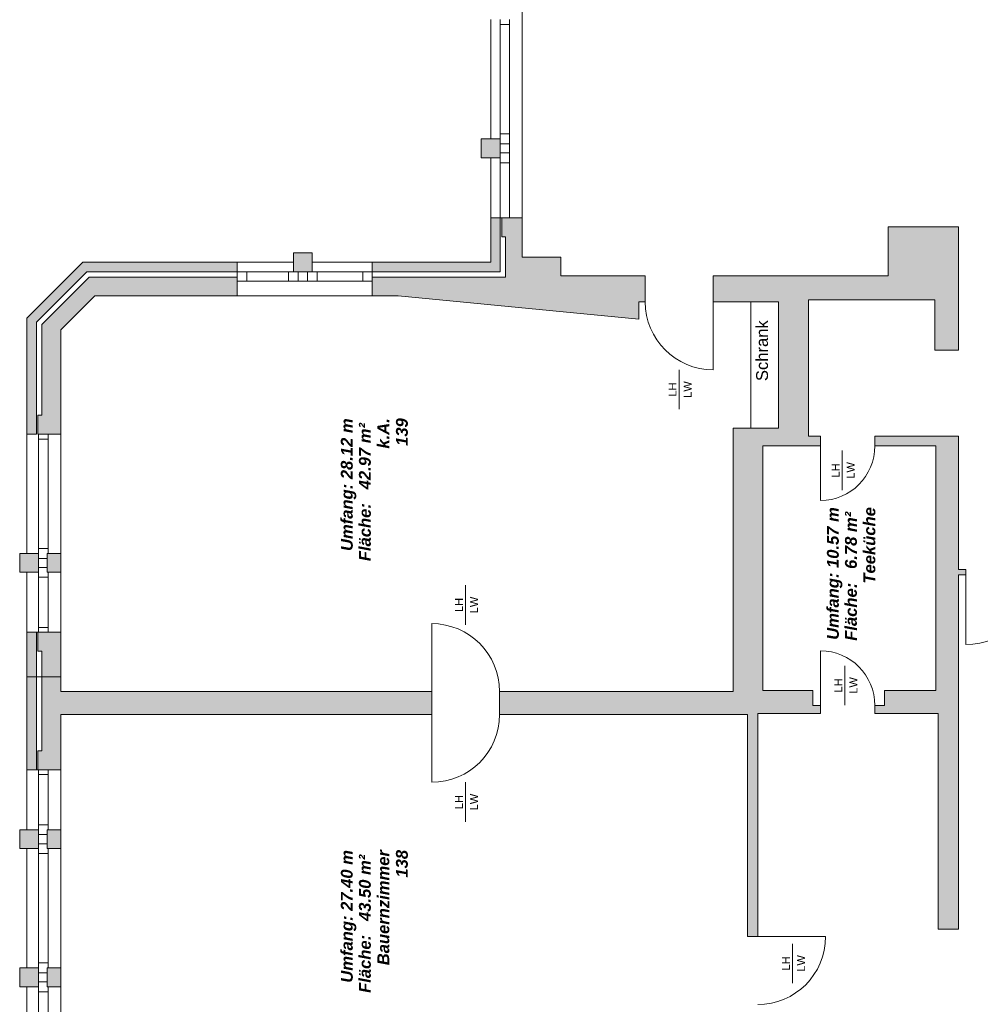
# Model space of a CAD drawing. Header units: metres. Extents: x -167 to 152, y -127 to 99.
# Tile 207 of 225: x -25 to -13, y 38 to 51. Entities that reach past the tile are written whole.
import ezdxf

# ---------------------------------------------------------------- set-up
doc = ezdxf.new("R2010")
doc.units = ezdxf.units.M
doc.header["$PDMODE"] = 1
doc.header["$PDSIZE"] = -2
doc.layers.add('_OG 1 - B (3D)', color=7, linetype='Continuous', lineweight=9)
doc.layers.add('COE_Bestand-allg.', color=7, linetype='Continuous', lineweight=9)
doc.styles.add('Arial', font='arial.ttf')
doc.styles.add('Arial (bold italic)', font='arialbi.ttf')

# ---------------------------------------------------------------- blocks, each defined once
blk = doc.blocks.new('Group-17')
at = {"layer": 'COE_Bestand-allg.', "linetype": 'Continuous', "lineweight": 0, "transparency": 33554687}
for points in [[(-19.383, 49.113), (-19.383, 49.353), (-19.623, 49.353), (-19.623, 49.113)], [(-17.625, 47.068), (-17.625, 47.288), (-17.545, 47.288), (-17.545, 47.618), (-18.615, 47.618), (-18.615, 47.853), (-19.103, 47.853), (-19.103, 48.353), (-19.363, 48.353), (-19.363, 48.113), (-19.315, 48.113), (-19.315, 47.603), (-21.003, 47.603), (-21.003, 47.363), (-20.673, 47.363)], [(-19.383, 47.67), (-19.383, 48.353), (-19.503, 48.353), (-19.503, 47.79), (-21.003, 47.79), (-21.003, 47.67)], [(-13.875, 47.313), (-13.875, 46.678), (-13.575, 46.678), (-13.575, 48.238), (-14.465, 48.238), (-14.465, 47.618), (-16.685, 47.618), (-16.685, 47.288), (-16.205, 47.288), (-15.855, 47.288), (-15.855, 45.688), (-16.205, 45.688), (-16.43, 45.688), (-16.43, 42.353), (-19.39, 42.353), (-19.39, 42.063), (-16.25, 42.063), (-16.25, 39.248), (-16.12, 39.248), (-16.12, 42.073), (-15.325, 42.073), (-15.325, 42.178), (-15.422, 42.178), (-15.422, 42.368), (-16.055, 42.368), (-16.055, 45.463), (-15.325, 45.463), (-15.325, 45.588), (-15.475, 45.588), (-15.475, 47.313)], [(-21.763, 47.67), (-21.763, 47.91), (-22.003, 47.91), (-22.003, 47.67)], [(-22.713, 47.67), (-22.713, 47.79), (-24.668, 47.79), (-25.378, 47.08), (-25.378, 45.613), (-25.258, 45.613), (-25.258, 47.03), (-24.618, 47.67)], [(-22.713, 47.363), (-22.713, 47.603), (-24.59, 47.603), (-25.19, 47.002), (-25.19, 45.853), (-25.238, 45.853), (-25.238, 45.613), (-24.95, 45.613), (-24.95, 46.933), (-24.52, 47.363)], [(-13.575, 39.343), (-13.575, 43.833), (-13.485, 43.833), (-13.485, 43.898), (-13.575, 43.898), (-13.575, 45.588), (-14.635, 45.588), (-14.635, 45.463), (-13.865, 45.463), (-13.865, 42.368), (-14.515, 42.368), (-14.515, 42.178), (-14.635, 42.178), (-14.635, 42.073), (-13.835, 42.073), (-13.835, 39.343)], [(-25.23, 43.863), (-25.23, 44.103), (-25.47, 44.103), (-25.47, 43.863)], [(-24.95, 43.863), (-24.95, 44.103), (-25.123, 44.103), (-25.123, 43.863)], [(-25.258, 42.54), (-25.258, 43.103), (-25.378, 43.103), (-25.378, 42.54)], [(-24.95, 42.54), (-24.95, 43.103), (-25.238, 43.103), (-25.238, 42.863), (-25.19, 42.863), (-25.19, 42.54)], [(-25.258, 41.363), (-25.258, 42.54), (-25.378, 42.54), (-25.378, 41.363)], [(-20.25, 42.063), (-20.25, 42.353), (-24.95, 42.353), (-24.95, 42.54), (-25.19, 42.54), (-25.19, 41.603), (-25.238, 41.603), (-25.238, 41.363), (-25.11, 41.363), (-24.95, 41.363), (-24.95, 42.063)], [(-25.23, 40.363), (-25.23, 40.603), (-25.47, 40.603), (-25.47, 40.363)], [(-24.95, 40.363), (-24.95, 40.603), (-25.123, 40.603), (-25.123, 40.363)], [(-25.23, 38.613), (-25.23, 38.853), (-25.47, 38.853), (-25.47, 38.613)], [(-24.95, 38.613), (-24.95, 38.853), (-25.123, 38.853), (-25.123, 38.613)]]:
    blk.add_hatch(color=252, dxfattribs=at).paths.add_polyline_path(points)
at = {"layer": 'COE_Bestand-allg.', "color": 7, "linetype": 'Continuous', "lineweight": 9, "transparency": 33554687}
for p, q in [((-19.103, 51.103), (-19.103, 48.353)), ((-19.503, 49.353), (-19.503, 50.863)), ((-19.383, 50.863), (-19.383, 50.8)), ((-19.383, 49.415), (-19.383, 50.8)), ((-19.383, 50.8), (-19.263, 50.8)), ((-19.263, 50.863), (-19.263, 50.8)), ((-19.263, 49.415), (-19.263, 50.8)), ((-19.383, 49.353), (-19.383, 49.415)), ((-19.383, 49.415), (-19.263, 49.415)), ((-19.263, 49.29), (-19.263, 49.415)), ((-19.383, 49.29), (-19.263, 49.29)), ((-19.263, 49.29), (-19.263, 49.175)), ((-19.383, 49.175), (-19.263, 49.175)), ((-19.263, 49.175), (-19.263, 49.05)), ((-19.503, 49.113), (-19.503, 48.353)), ((-19.383, 49.113), (-19.383, 49.05)), ((-19.383, 49.05), (-19.383, 48.353)), ((-19.383, 49.05), (-19.263, 49.05)), ((-19.263, 49.05), (-19.263, 48.353)), ((-19.103, 48.353), (-19.503, 48.353)), ((-19.503, 47.79), (-19.503, 48.353)), ((-19.383, 48.353), (-19.383, 47.67)), ((-19.363, 48.353), (-19.363, 48.113)), ((-19.103, 47.853), (-19.103, 48.353)), ((-13.575, 48.238), (-14.465, 48.238)), ((-14.465, 48.238), (-14.465, 47.618)), ((-13.575, 48.238), (-13.575, 46.678)), ((-19.315, 48.113), (-19.363, 48.113)), ((-19.315, 48.113), (-19.315, 47.603)), ((-24.668, 47.79), (-25.378, 47.08)), ((-22.713, 47.79), (-24.668, 47.79)), ((-22.003, 47.79), (-22.713, 47.79)), ((-22.713, 47.79), (-22.713, 47.363)), ((-21.763, 47.79), (-21.003, 47.79)), ((-21.003, 47.79), (-19.503, 47.79)), ((-21.003, 47.79), (-21.003, 47.363)), ((-18.615, 47.853), (-19.103, 47.853)), ((-18.615, 47.618), (-18.615, 47.853)), ((-24.618, 47.67), (-25.258, 47.03)), ((-24.618, 47.67), (-22.713, 47.67)), ((-22.065, 47.67), (-22.713, 47.67)), ((-22.593, 47.67), (-22.593, 47.55)), ((-22.003, 47.67), (-22.065, 47.67)), ((-22.065, 47.67), (-22.065, 47.55)), ((-21.94, 47.67), (-21.94, 47.55)), ((-21.825, 47.67), (-21.825, 47.55)), ((-21.763, 47.67), (-21.7, 47.67)), ((-21.7, 47.67), (-21.003, 47.67)), ((-21.7, 47.67), (-21.7, 47.55)), ((-21.123, 47.67), (-21.123, 47.55)), ((-21.003, 47.67), (-19.383, 47.67)), ((-24.59, 47.603), (-25.19, 47.002)), ((-24.59, 47.603), (-22.713, 47.603)), ((-22.065, 47.55), (-22.713, 47.55)), ((-21.94, 47.55), (-22.065, 47.55)), ((-21.825, 47.55), (-21.94, 47.55)), ((-21.825, 47.55), (-21.7, 47.55)), ((-21.7, 47.55), (-21.003, 47.55)), ((-21.003, 47.603), (-19.315, 47.603)), ((-17.545, 47.618), (-18.615, 47.618)), ((-17.545, 47.618), (-17.545, 47.288)), ((-16.685, 47.618), (-16.685, 47.288)), ((-14.465, 47.618), (-16.685, 47.618)), ((-13.575, 47.603), (-13.575, 47.363)), ((-24.52, 47.363), (-24.95, 46.933)), ((-22.713, 47.363), (-24.52, 47.363)), ((-22.713, 47.363), (-21.003, 47.363)), ((-21.003, 47.363), (-20.673, 47.363)), ((-17.625, 47.068), (-20.673, 47.363)), ((-17.545, 47.288), (-17.625, 47.288)), ((-17.625, 47.288), (-17.625, 47.068)), ((-16.685, 47.288), (-16.685, 46.428)), ((-16.685, 47.288), (-16.205, 47.288)), ((-16.205, 47.288), (-16.205, 45.688)), ((-15.855, 47.288), (-16.205, 47.288)), ((-15.855, 47.288), (-15.855, 45.688)), ((-15.475, 45.588), (-15.475, 47.313)), ((-15.475, 47.313), (-13.875, 47.313)), ((-13.875, 47.313), (-13.875, 46.678)), ((-25.378, 47.08), (-25.378, 45.613)), ((-25.258, 47.03), (-25.258, 45.613)), ((-25.19, 47.002), (-25.19, 45.853)), ((-24.95, 46.933), (-24.95, 45.613)), ((-13.575, 46.678), (-13.875, 46.678)), ((-17.115, 45.928), (-17.115, 46.428)), ((-25.238, 45.853), (-25.238, 45.613)), ((-25.19, 45.853), (-25.238, 45.853)), ((-16.43, 45.688), (-16.43, 42.353)), ((-16.205, 45.688), (-16.43, 45.688)), ((-16.205, 45.688), (-15.855, 45.688)), ((-25.378, 45.613), (-25.258, 45.613)), ((-25.378, 45.613), (-25.378, 44.103)), ((-25.238, 45.613), (-24.95, 45.613)), ((-25.23, 44.165), (-25.23, 45.55)), ((-25.11, 44.165), (-25.11, 45.55)), ((-24.95, 45.613), (-24.95, 44.103)), ((-15.325, 45.588), (-15.475, 45.588)), ((-15.325, 45.588), (-15.325, 45.463)), ((-14.635, 45.588), (-14.635, 45.463)), ((-13.575, 45.588), (-14.635, 45.588)), ((-13.575, 45.588), (-13.575, 43.898)), ((-15.325, 45.463), (-16.055, 45.463)), ((-16.055, 45.463), (-16.055, 42.368)), ((-15.325, 45.463), (-15.325, 44.773)), ((-15.048, 44.904), (-15.048, 45.404)), ((-14.635, 45.463), (-13.865, 45.463)), ((-13.865, 45.463), (-13.865, 42.368)), ((-25.23, 44.103), (-25.23, 44.165)), ((-25.23, 44.165), (-25.11, 44.165)), ((-25.11, 44.103), (-25.11, 44.165)), ((-25.23, 44.04), (-25.123, 44.04)), ((-25.23, 43.925), (-25.123, 43.925)), ((-25.378, 43.863), (-25.378, 43.103)), ((-25.23, 43.863), (-25.23, 43.8)), ((-25.23, 43.103), (-25.23, 43.8)), ((-25.23, 43.8), (-25.11, 43.8)), ((-25.11, 43.863), (-25.11, 43.8)), ((-25.11, 43.103), (-25.11, 43.8)), ((-24.95, 43.863), (-24.95, 43.103)), ((-13.575, 43.898), (-13.485, 43.898)), ((-13.575, 43.833), (-13.485, 43.833)), ((-13.575, 39.343), (-13.575, 43.833)), ((-13.485, 43.898), (-13.485, 43.833)), ((-13.485, 43.833), (-13.485, 42.948)), ((-19.82, 43.199), (-19.82, 43.699)), ((-25.11, 43.165), (-25.23, 43.165)), ((-20.25, 42.353), (-20.25, 43.213)), ((-24.95, 43.103), (-25.378, 43.103)), ((-25.378, 41.363), (-25.378, 43.103)), ((-25.258, 43.103), (-25.258, 41.363)), ((-25.238, 42.863), (-25.238, 43.103)), ((-24.95, 42.353), (-24.95, 43.103)), ((-25.19, 42.863), (-25.238, 42.863)), ((-25.19, 42.863), (-25.19, 41.603)), ((-15.325, 42.178), (-15.325, 42.868)), ((-15.014, 42.18), (-15.014, 42.68)), ((-24.95, 42.54), (-25.378, 42.54)), ((-20.25, 42.353), (-24.95, 42.353)), ((-20.25, 42.063), (-20.25, 42.353)), ((-19.39, 42.063), (-19.39, 42.353)), ((-16.43, 42.353), (-19.39, 42.353)), ((-15.422, 42.368), (-16.055, 42.368)), ((-15.422, 42.178), (-15.422, 42.368)), ((-13.865, 42.368), (-14.515, 42.368)), ((-14.515, 42.368), (-14.515, 42.178)), ((-15.325, 42.178), (-15.422, 42.178)), ((-15.325, 42.073), (-15.325, 42.178)), ((-14.635, 42.073), (-14.635, 42.178)), ((-14.515, 42.178), (-14.635, 42.178)), ((-24.95, 41.363), (-24.95, 42.063)), ((-20.25, 42.063), (-24.95, 42.063)), ((-20.25, 42.063), (-20.25, 41.203)), ((-16.25, 42.063), (-19.39, 42.063)), ((-16.25, 39.248), (-16.25, 42.063)), ((-15.325, 42.073), (-16.12, 42.073)), ((-16.12, 39.248), (-16.12, 42.073)), ((-13.835, 42.073), (-14.635, 42.073)), ((-13.835, 39.343), (-13.835, 42.073)), ((-25.238, 41.603), (-25.238, 41.363)), ((-25.19, 41.603), (-25.238, 41.603)), ((-25.378, 41.363), (-25.378, 40.603)), ((-24.95, 41.363), (-25.378, 41.363)), ((-25.23, 40.665), (-25.23, 41.3)), ((-25.11, 41.3), (-25.11, 40.665)), ((-24.95, 40.603), (-24.95, 41.363)), ((-19.82, 40.703), (-19.82, 41.203)), ((-25.23, 40.603), (-25.23, 40.665)), ((-25.23, 40.665), (-25.11, 40.665)), ((-25.11, 40.603), (-25.11, 40.665)), ((-25.23, 40.54), (-25.123, 40.54)), ((-25.23, 40.425), (-25.123, 40.425)), ((-25.378, 40.363), (-25.378, 38.853)), ((-25.23, 40.363), (-25.23, 40.3)), ((-25.23, 38.915), (-25.23, 40.3)), ((-25.23, 40.3), (-25.11, 40.3)), ((-25.11, 40.363), (-25.11, 40.3)), ((-25.11, 38.915), (-25.11, 40.3)), ((-24.95, 40.363), (-24.95, 38.853)), ((-13.575, 39.343), (-13.835, 39.343)), ((-16.12, 39.248), (-16.25, 39.248)), ((-16.12, 39.248), (-15.26, 39.248)), ((-15.677, 38.659), (-15.677, 39.159)), ((-25.23, 38.853), (-25.23, 38.915)), ((-25.23, 38.915), (-25.11, 38.915)), ((-25.11, 38.853), (-25.11, 38.915)), ((-25.23, 38.79), (-25.123, 38.79)), ((-25.23, 38.675), (-25.123, 38.675)), ((-25.378, 38.613), (-25.378, 37.103)), ((-25.23, 38.613), (-25.23, 38.55)), ((-25.23, 37.165), (-25.23, 38.55)), ((-25.23, 38.55), (-25.11, 38.55)), ((-25.11, 38.613), (-25.11, 38.55)), ((-25.11, 37.165), (-25.11, 38.55)), ((-24.95, 38.613), (-24.95, 37.103))]:
    blk.add_line(p, q, dxfattribs=at)
at = {"layer": 'COE_Bestand-allg.', "color": 7, "linetype": 'Continuous', "lineweight": 9, "transparency": 33554687, "flags": 128}
for points in [[(-19.383, 49.113), (-19.383, 49.353), (-19.623, 49.353), (-19.623, 49.113)], [(-19.383, 49.113), (-19.383, 49.353), (-19.623, 49.353), (-19.623, 49.113)], [(-17.625, 47.068), (-17.625, 47.288), (-17.545, 47.288), (-17.545, 47.618), (-18.615, 47.618), (-18.615, 47.853), (-19.103, 47.853), (-19.103, 48.353), (-19.363, 48.353), (-19.363, 48.113), (-19.315, 48.113), (-19.315, 47.603), (-21.003, 47.603), (-21.003, 47.363), (-20.673, 47.363)], [(-19.383, 47.67), (-19.383, 48.353), (-19.503, 48.353), (-19.503, 47.79), (-21.003, 47.79), (-21.003, 47.67)], [(-13.875, 47.313), (-13.875, 46.678), (-13.575, 46.678), (-13.575, 48.238), (-14.465, 48.238), (-14.465, 47.618), (-16.685, 47.618), (-16.685, 47.288), (-16.205, 47.288), (-15.855, 47.288), (-15.855, 45.688), (-16.205, 45.688), (-16.43, 45.688), (-16.43, 42.353), (-19.39, 42.353), (-19.39, 42.063), (-16.25, 42.063), (-16.25, 39.248), (-16.12, 39.248), (-16.12, 42.073), (-15.325, 42.073), (-15.325, 42.178), (-15.422, 42.178), (-15.422, 42.368), (-16.055, 42.368), (-16.055, 45.463), (-15.325, 45.463), (-15.325, 45.588), (-15.475, 45.588), (-15.475, 47.313)], [(-21.763, 47.67), (-21.763, 47.91), (-22.003, 47.91), (-22.003, 47.67)], [(-22.003, 47.67), (-21.763, 47.67), (-21.763, 47.91), (-22.003, 47.91)], [(-22.713, 47.67), (-22.713, 47.79), (-24.668, 47.79), (-25.378, 47.08), (-25.378, 45.613), (-25.258, 45.613), (-25.258, 47.03), (-24.618, 47.67)], [(-22.713, 47.363), (-22.713, 47.603), (-24.59, 47.603), (-25.19, 47.002), (-25.19, 45.853), (-25.238, 45.853), (-25.238, 45.613), (-24.95, 45.613), (-24.95, 46.933), (-24.52, 47.363)], [(-25.11, 45.55), (-25.11, 45.613), (-25.23, 45.613), (-25.23, 45.55)], [(-13.575, 39.343), (-13.575, 43.833), (-13.485, 43.833), (-13.485, 43.898), (-13.575, 43.898), (-13.575, 45.588), (-14.635, 45.588), (-14.635, 45.463), (-13.865, 45.463), (-13.865, 42.368), (-14.515, 42.368), (-14.515, 42.178), (-14.635, 42.178), (-14.635, 42.073), (-13.835, 42.073), (-13.835, 39.343)], [(-25.23, 43.863), (-25.23, 44.103), (-25.47, 44.103), (-25.47, 43.863)], [(-25.23, 43.863), (-25.23, 44.103), (-25.47, 44.103), (-25.47, 43.863)], [(-24.95, 43.863), (-24.95, 44.103), (-25.123, 44.103), (-25.123, 43.863)], [(-24.95, 43.863), (-24.95, 44.103), (-25.123, 44.103), (-25.123, 43.863)], [(-25.258, 42.54), (-25.258, 43.103), (-25.378, 43.103), (-25.378, 42.54)], [(-24.95, 42.54), (-24.95, 43.103), (-25.238, 43.103), (-25.238, 42.863), (-25.19, 42.863), (-25.19, 42.54)], [(-25.258, 41.363), (-25.258, 42.54), (-25.378, 42.54), (-25.378, 41.363)], [(-20.25, 42.063), (-20.25, 42.353), (-24.95, 42.353), (-24.95, 42.54), (-25.19, 42.54), (-25.19, 41.603), (-25.238, 41.603), (-25.238, 41.363), (-25.11, 41.363), (-24.95, 41.363), (-24.95, 42.063)], [(-25.11, 41.3), (-25.11, 41.363), (-25.23, 41.363), (-25.23, 41.3)], [(-25.23, 40.363), (-25.23, 40.603), (-25.47, 40.603), (-25.47, 40.363)], [(-25.23, 40.363), (-25.23, 40.603), (-25.47, 40.603), (-25.47, 40.363)], [(-24.95, 40.363), (-24.95, 40.603), (-25.123, 40.603), (-25.123, 40.363)], [(-24.95, 40.363), (-24.95, 40.603), (-25.123, 40.603), (-25.123, 40.363)], [(-25.23, 38.613), (-25.23, 38.853), (-25.47, 38.853), (-25.47, 38.613)], [(-25.23, 38.613), (-25.23, 38.853), (-25.47, 38.853), (-25.47, 38.613)], [(-24.95, 38.613), (-24.95, 38.853), (-25.123, 38.853), (-25.123, 38.613)], [(-24.95, 38.613), (-24.95, 38.853), (-25.123, 38.853), (-25.123, 38.613)]]:
    blk.add_lwpolyline(points, close=True, dxfattribs=at)
at = {"layer": 'COE_Bestand-allg.', "color": 7, "linetype": 'Continuous', "lineweight": 9, "transparency": 33554687}
for centre, radius, start, end in [((-16.685, 47.288), 0.86, 180, 270), ((-15.325, 45.463), 0.69, 270, 0), ((-13.485, 43.833), 0.885, 270, 0), ((-20.25, 42.353), 0.86, 0, 90), ((-15.325, 42.178), 0.69, 0, 90), ((-20.25, 42.063), 0.86, 270, 0), ((-16.12, 39.248), 0.86, 270, 0)]:
    blk.add_arc(centre, radius, start, end, dxfattribs=at)
at = {"layer": 'COE_Bestand-allg.', "color": 7, "linetype": 'Continuous', "lineweight": 5, "transparency": 33554687}
for p in [(-16.315, 47.288), (-16.055, 45.463)]:
    blk.add_point(p, dxfattribs=at)
at = {"layer": 'COE_Bestand-allg.', "color": 7, "transparency": 33554687, "rotation": 90, "line_spacing_factor": 0.25}
for s, insert, char_height, attachment_point, style in [('Schrank', (-16.14, 46.285), 0.1503, 1, 'Arial'), ('LW', (-16.958, 46.178), 0.1002, 8, 'Arial'), ('LH', (-17.249, 46.178), 0.1002, 2, 'Arial'), ('139', (-20.703, 45.464), 0.1503, 1, 'Arial (bold italic)'), ('Umfang: 28.12 m', (-21.401, 44.133), 0.15027, 1, 'Arial (bold italic)'), ('Fläche:   42.97 m² ', (-21.172, 44.004), 0.15027, 1, 'Arial (bold italic)'), ('k.A.', (-20.938, 45.43), 0.1503, 1, 'Arial (bold italic)'), ('LH', (-15.182, 45.154), 0.1002, 2, 'Arial'), ('LW', (-14.891, 45.154), 0.1002, 8, 'Arial'), ('Umfang: 10.57 m', (-15.243, 43.008), 0.15027, 1, 'Arial (bold italic)'), ('Fläche:   6.78 m² ', (-15.014, 42.996), 0.15027, 1, 'Arial (bold italic)'), ('Teeküche', (-14.78, 43.72), 0.1503, 1, 'Arial (bold italic)'), ('LW', (-19.663, 43.449), 0.1002, 8, 'Arial'), ('LH', (-19.954, 43.449), 0.1002, 2, 'Arial'), ('LH', (-15.148, 42.43), 0.1002, 2, 'Arial'), ('LW', (-14.857, 42.43), 0.1002, 8, 'Arial'), ('LW', (-19.663, 40.953), 0.1002, 8, 'Arial'), ('LH', (-19.954, 40.953), 0.1002, 2, 'Arial'), ('Bauernzimmer', (-20.938, 38.886), 0.15027, 1, 'Arial (bold italic)'), ('138', (-20.703, 39.996), 0.1503, 1, 'Arial (bold italic)'), ('Umfang: 27.40 m', (-21.401, 38.665), 0.15027, 1, 'Arial (bold italic)'), ('Fläche:   43.50 m² ', (-21.172, 38.536), 0.15027, 1, 'Arial (bold italic)'), ('LH', (-15.811, 38.909), 0.1002, 2, 'Arial'), ('LW', (-15.52, 38.909), 0.1002, 8, 'Arial')]:
    blk.add_mtext(s, dxfattribs=dict(at, insert=insert, char_height=char_height, attachment_point=attachment_point, style=style))
blk = doc.blocks.new('OG 1 - B (3D)')
at = {"layer": 'COE_Bestand-allg.', "color": 7, "transparency": 33554687}
blk.add_blockref('Group-17', (0, 0), dxfattribs=at)

msp = doc.modelspace()

# ---------------------------------------------------------------- block references
at = {"layer": '_OG 1 - B (3D)'}
msp.add_blockref('OG 1 - B (3D)', (0, 0), dxfattribs=at)

doc.saveas('drawing.dxf')
